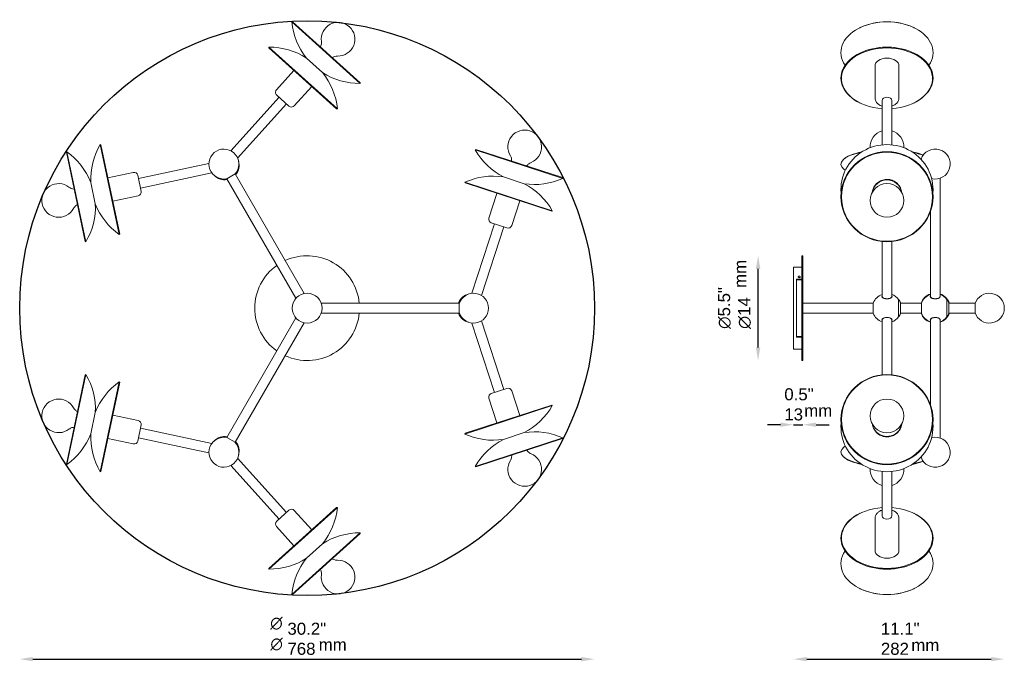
# Model space of a CAD drawing. Header units: millimetres. Extents: x 727 to 2042, y 680 to 1538.
import ezdxf

# ---------------------------------------------------------------- set-up
doc = ezdxf.new("R2010")
doc.units = ezdxf.units.MM
doc.header["$LTSCALE"] = 7
for name, color, linetype, lineweight in [('Geometria szkicu (ISO)', 7, 'Continuous', 25), ('Symbol (ISO)', 7, 'Continuous', 25), ('Widoczne (ISO)', 7, 'Continuous', 50), ('Wymiar (ISO)', 7, 'Continuous', 25)]:
    doc.layers.add(name, color=color, linetype=linetype, lineweight=lineweight)
doc.styles.add('Tekst notatki (ISO)', font='arial.ttf')
doc.dimstyles.new('Domyślne (ISO)', dxfattribs={"dimscale": 7, "dimtxt": 2.3, "dimasz": 2.5, "dimexe": 3.175, "dimexo": 0, "dimgap": 0.762, "dimtad": 1, "dimdec": 1, "dimlfac": 0.03937, "dimzin": 0, "dimdsep": 46, "dimtxsty": 'Tekst notatki (ISO)', "dimcen": 0.09, "dimdle": 10, "dimclrd": 256, "dimclre": 256, "dimclrt": 256, "dimazin": 2, "dimtfac": 1, "dimtmove": 0, "dimatfit": 3, "dimfxl": 0, "dimtolj": 1, "dimlwd": -1, "dimlwe": -1, "dimarcsym": 0})

# ---------------------------------------------------------------- blocks, each defined once
blk = doc.blocks.new('*D4')
at = {"layer": 'Defpoints', "color": 0, "transparency": 16777216}
for p in [(1713.2, 1222.3), (1771.6, 1222.3), (1771.6, 1082.3)]:
    blk.add_point(p, dxfattribs=at)
at = {"layer": 'Wymiar (ISO)', "transparency": 16777216}
blk.add_line((1713.2, 1099.8), (1713.2, 1204.8), dxfattribs=at)
for points in [[(1710.2, 1204.8), (1716.1, 1204.8), (1713.2, 1222.3)], [(1710.2, 1099.8), (1716.1, 1099.8), (1713.2, 1082.3)]]:
    blk.add_solid(points, dxfattribs=at)
at = {"layer": 'Wymiar (ISO)', "transparency": 16777216, "insert": (1659.7, 1124.5), "char_height": 16.1, "attachment_point": 1, "rotation": 90, "style": 'Tekst notatki (ISO)'}
blk.add_mtext('\\A1;{\\fAIGDT|b0|i0;\\ln}\\fArial|b0|i0;{\\H16.1000;5.5"}\\P∅14', dxfattribs=at)
blk = doc.blocks.new('*D5')
at = {"layer": 'Defpoints', "color": 0, "transparency": 16777216}
for p in [(1760.6, 1152.3), (1773.1, 1152.3), (1773.1, 996.5)]:
    blk.add_point(p, dxfattribs=at)
at = {"layer": 'Wymiar (ISO)', "transparency": 16777216}
for p, q in [((1743.1, 996.5), (1725.6, 996.5)), ((1760.6, 996.5), (1773.1, 996.5)), ((1790.6, 996.5), (1808.1, 996.5))]:
    blk.add_line(p, q, dxfattribs=at)
for points in [[(1743.1, 999.4), (1743.1, 993.6), (1760.6, 996.5)], [(1790.6, 999.4), (1790.6, 993.6), (1773.1, 996.5)]]:
    blk.add_solid(points, dxfattribs=at)
at = {"layer": 'Wymiar (ISO)', "transparency": 16777216, "insert": (1748.2, 1045.2), "char_height": 16.1, "attachment_point": 1, "style": 'Tekst notatki (ISO)'}
blk.add_mtext('\\A1;0.5"\\P13', dxfattribs=at)
blk = doc.blocks.new('*D6')
at = {"layer": 'Defpoints', "color": 0, "transparency": 16777216}
for p in [(1760.6, 1152.3), (2042.1, 1152.3), (2042.1, 683.2)]:
    blk.add_point(p, dxfattribs=at)
at = {"layer": 'Wymiar (ISO)', "transparency": 16777216}
blk.add_line((1778.1, 683.2), (2024.6, 683.2), dxfattribs=at)
for points in [[(1778.1, 686.1), (1778.1, 680.3), (1760.6, 683.2)], [(2024.6, 686.1), (2024.6, 680.3), (2042.1, 683.2)]]:
    blk.add_solid(points, dxfattribs=at)
at = {"layer": 'Wymiar (ISO)', "transparency": 16777216, "insert": (1877.2, 731.9), "char_height": 16.1, "attachment_point": 1, "style": 'Tekst notatki (ISO)'}
blk.add_mtext('\\A1;11.1"\\P282', dxfattribs=at)
blk = doc.blocks.new('*D7')
at = {"layer": 'Defpoints', "color": 0, "transparency": 16777216}
for p in [(726.7, 1152.3), (1494.7, 1152.3), (1494.7, 683.2)]:
    blk.add_point(p, dxfattribs=at)
at = {"layer": 'Wymiar (ISO)', "transparency": 16777216}
blk.add_line((744.2, 683.2), (1477.2, 683.2), dxfattribs=at)
for points in [[(744.2, 686.1), (744.2, 680.3), (726.7, 683.2)], [(1477.2, 686.1), (1477.2, 680.3), (1494.7, 683.2)]]:
    blk.add_solid(points, dxfattribs=at)
at = {"layer": 'Wymiar (ISO)', "transparency": 16777216, "insert": (1084.4, 731.9), "char_height": 16.1, "attachment_point": 1, "style": 'Tekst notatki (ISO)'}
blk.add_mtext('\\A1;30.2"\\P768', dxfattribs=at)

msp = doc.modelspace()

# ---------------------------------------------------------------- linework, layer by layer
at = {"layer": 'Geometria szkicu (ISO)', "linetype": 'Continuous'}
msp.add_circle((1110.73, 1152.26), 384, dxfattribs=at)
at = {"layer": 'Widoczne (ISO)', "linetype": 'Continuous', "lineweight": 5}
for p, q in [((1091.16, 1534.97), (1090.16, 1534.86)), ((1090.16, 1534.86), (1181.57, 1452.56)), ((1091.16, 1534.97), (1181.57, 1453.56)), ((1849.59, 1527.19), (1849.2, 1527)), ((1921.13, 1527.19), (1921.53, 1527)), ((1151.11, 1418.73), (1059.7, 1501.03)), ((1059.7, 1500.03), (1059.7, 1501.03)), ((1150.11, 1418.62), (1059.7, 1500.03)), ((1109.86, 1486.5), (1131.41, 1467.09)), ((1131.41, 1467.09), (1109.86, 1486.5)), ((1869.36, 1433.44), (1869.36, 1475.8)), ((1901.36, 1433.44), (1901.36, 1475.8)), ((1069.71, 1444.15), (1093.01, 1470.03)), ((1093.49, 1422.74), (1116.79, 1448.62)), ((1181.57, 1453.56), (1181.57, 1452.56)), ((1008.96, 1362.49), (1073.42, 1434.08)), ((1086.43, 1422.37), (1070.08, 1437.09)), ((1017.84, 1352.92), (1083.08, 1425.38)), ((1849.59, 1426.4), (1849.2, 1426.59)), ((1878.86, 1370.51), (1878.86, 1429.73)), ((1891.86, 1370.51), (1891.86, 1429.73)), ((1921.13, 1426.4), (1921.53, 1426.59)), ((1150.11, 1418.62), (1151.11, 1418.73)), ((834.21, 1370.84), (859.78, 1250.53)), ((835.07, 1370.34), (834.21, 1370.84)), ((835.07, 1370.34), (860.37, 1251.34)), ((789.08, 1360.57), (789.67, 1361.38)), ((814.38, 1241.56), (789.08, 1360.57)), ((815.25, 1241.06), (789.67, 1361.38)), ((1336.24, 1364.26), (1335.38, 1363.76)), ((1335.38, 1363.76), (1452.36, 1325.75)), ((1336.24, 1364.26), (1451.95, 1326.67)), ((979.56, 1345.51), (885.33, 1325.48)), ((1827.18, 1350.95), (1826.54, 1350.3)), ((878.46, 1333.73), (844.4, 1326.49)), ((884.39, 1329.88), (888.97, 1308.36)), ((983.4, 1333.04), (888.03, 1312.76)), ((1014.71, 1331.57), (1003.46, 1325.07)), ((1106.9, 1171.89), (1014.71, 1331.57)), ((1015.43, 1330.83), (1015.21, 1330.71)), ((827.74, 1291.77), (821.71, 1320.14)), ((821.71, 1320.14), (827.74, 1291.77)), ((1095.65, 1165.39), (1003.46, 1325.07)), ((1003.95, 1324.21), (1003.74, 1324.08)), ((1438.29, 1282.45), (1321.31, 1320.46)), ((1321.71, 1319.55), (1321.31, 1320.46)), ((1437.42, 1281.95), (1321.71, 1319.55)), ((1373.04, 1327.59), (1400.62, 1318.63)), ((1400.62, 1318.63), (1373.04, 1327.59)), ((1451.95, 1326.67), (1452.36, 1325.75)), ((1956.33, 1168.11), (1956.33, 1325.93)), ((885.12, 1302.43), (851.05, 1295.19)), ((1353.59, 1272.57), (1364.35, 1305.69)), ((1384.02, 1262.68), (1394.79, 1295.8)), ((1437.42, 1281.95), (1438.29, 1282.45)), ((1943.33, 1168.11), (1943.33, 1281.13)), ((1330.95, 1172.15), (1361.08, 1264.88)), ((1377.72, 1259.47), (1356.8, 1266.27)), ((860.37, 1251.34), (859.78, 1250.53)), ((1343.67, 1169.24), (1373.44, 1260.86)), ((814.38, 1241.56), (815.25, 1241.06)), ((1878.86, 1168.11), (1878.86, 1241.4)), ((1891.86, 1168.11), (1891.86, 1241.4)), ((1771.57, 1222.26), (1771.57, 1082.26)), ((1773.07, 1222.26), (1771.57, 1222.26)), ((1773.07, 1222.26), (1773.07, 1082.26)), ((1760.57, 1207.26), (1760.57, 1097.26)), ((1760.57, 1207.26), (1771.57, 1207.26)), ((1764.57, 1190.81), (1764.57, 1113.71)), ((1764.57, 1190.81), (1771.57, 1190.81)), ((1764.57, 1190.02), (1764.57, 1114.51)), ((1771.57, 1190.02), (1764.57, 1190.02)), ((1129.65, 1158.76), (1314.03, 1158.76)), ((1313.03, 1158.76), (1313.03, 1159.01)), ((1314.03, 1145.76), (1314.03, 1158.76)), ((1773.07, 1158.76), (1867.07, 1158.76)), ((1867.07, 1145.51), (1867.07, 1159.01)), ((1878.86, 1167.2), (1878.86, 1167.24)), ((1891.86, 1167.2), (1891.86, 1167.24)), ((1900.92, 1164.01), (1900.92, 1140.51)), ((1903.55, 1145.64), (1903.55, 1158.88)), ((1903.55, 1158.76), (1931.54, 1158.76)), ((1903.66, 1159.01), (1903.66, 1158.76)), ((1931.54, 1145.51), (1931.54, 1159.01)), ((1943.33, 1167.2), (1943.33, 1167.24)), ((1956.33, 1167.2), (1956.33, 1167.24)), ((1965.39, 1164.01), (1965.39, 1140.51)), ((1968.02, 1145.64), (1968.02, 1158.88)), ((2003.02, 1158.76), (1968.02, 1158.76)), ((2003.02, 1145.76), (2003.02, 1158.76)), ((1129.65, 1145.76), (1314.03, 1145.76)), ((1313.03, 1145.51), (1313.03, 1145.76)), ((1760.37, 1156.76), (1760.37, 1147.76)), ((1760.57, 1156.76), (1760.37, 1156.76)), ((1760.57, 1147.76), (1760.37, 1147.76)), ((1773.07, 1145.76), (1867.07, 1145.76)), ((1903.55, 1145.76), (1931.54, 1145.76)), ((1903.66, 1145.76), (1903.66, 1145.51)), ((2003.02, 1145.76), (1968.02, 1145.76)), ((1095.65, 1139.13), (1003.46, 979.46)), ((1106.9, 1132.63), (1014.71, 972.96)), ((1330.95, 1132.38), (1361.08, 1039.65)), ((1343.67, 1135.28), (1373.44, 1043.67)), ((1878.86, 1137.33), (1878.86, 1137.29)), ((1878.86, 1136.42), (1878.86, 1063.13)), ((1891.86, 1137.33), (1891.86, 1137.29)), ((1891.86, 1136.42), (1891.86, 1063.13)), ((1943.33, 1137.33), (1943.33, 1137.29)), ((1943.33, 1136.42), (1943.33, 1023.4)), ((1956.33, 1137.33), (1956.33, 1137.29)), ((1956.33, 1136.42), (1956.33, 978.6)), ((1771.57, 1114.51), (1764.57, 1114.51)), ((1771.57, 1113.71), (1764.57, 1113.71)), ((1760.57, 1097.26), (1771.57, 1097.26)), ((1773.07, 1082.26), (1771.57, 1082.26)), ((789.08, 943.96), (814.38, 1062.96)), ((789.67, 943.15), (815.25, 1063.46)), ((814.38, 1062.96), (815.25, 1063.46)), ((859.78, 1054), (834.21, 933.69)), ((860.37, 1053.19), (835.07, 934.18)), ((860.37, 1053.19), (859.78, 1054)), ((1356.8, 1038.26), (1377.72, 1045.06)), ((1384.02, 1041.85), (1394.79, 1008.72)), ((1353.59, 1031.96), (1364.35, 998.84)), ((1321.31, 984.07), (1438.29, 1022.08)), ((1321.71, 984.98), (1437.42, 1022.58)), ((1437.42, 1022.58), (1438.29, 1022.08)), ((821.71, 984.39), (827.74, 1012.76)), ((827.74, 1012.76), (821.71, 984.39)), ((885.12, 1002.1), (851.05, 1009.34)), ((888.97, 996.17), (884.39, 974.65)), ((983.4, 971.49), (888.03, 991.76)), ((878.46, 970.79), (844.4, 978.04)), ((979.56, 959.02), (885.33, 979.05)), ((1003.46, 979.46), (1014.71, 972.96)), ((1003.74, 980.44), (1003.95, 980.32)), ((1015.21, 973.82), (1015.43, 973.69)), ((1321.71, 984.98), (1321.31, 984.07)), ((1452.36, 978.78), (1335.38, 940.77)), ((1451.95, 977.86), (1336.24, 940.27)), ((1400.62, 985.9), (1373.04, 976.94)), ((1373.04, 976.94), (1400.62, 985.9)), ((1451.95, 977.86), (1452.36, 978.78)), ((1017.84, 951.61), (1083.08, 879.15)), ((1827.18, 953.58), (1826.54, 954.22)), ((789.08, 943.96), (789.67, 943.15)), ((835.07, 934.18), (834.21, 933.69)), ((1008.96, 942.04), (1073.42, 870.45)), ((1336.24, 940.27), (1335.38, 940.77)), ((1878.86, 934.02), (1878.86, 874.8)), ((1891.86, 934.02), (1891.86, 874.8)), ((1059.7, 804.5), (1150.11, 885.91)), ((1059.7, 803.5), (1151.11, 885.8)), ((1070.08, 867.44), (1086.43, 882.16)), ((1093.49, 881.79), (1116.79, 855.91)), ((1150.11, 885.91), (1151.11, 885.8)), ((1849.59, 878.12), (1849.2, 877.93)), ((1869.36, 871.08), (1869.36, 828.73)), ((1901.36, 871.08), (1901.36, 828.73)), ((1921.13, 878.12), (1921.53, 877.93)), ((1069.71, 860.38), (1093.01, 834.5)), ((1181.57, 851.97), (1090.16, 769.66)), ((1181.57, 850.97), (1091.16, 769.56)), ((1181.57, 850.97), (1181.57, 851.97)), ((1131.41, 837.43), (1109.86, 818.03)), ((1109.86, 818.03), (1131.41, 837.43)), ((1059.7, 804.5), (1059.7, 803.5)), ((1849.59, 777.34), (1849.2, 777.53)), ((1921.13, 777.34), (1921.53, 777.53)), ((1091.16, 769.56), (1090.16, 769.66))]:
    msp.add_line(p, q, dxfattribs=at)
for centre, radius in [((1885.36, 1296.19), 22.5), ((1110.73, 1152.26), 20), ((1885.36, 1008.34), 22.5)]:
    msp.add_circle(centre, radius, dxfattribs=at)
for centre, radius, start, end in [((1180.75, 1543.56), 91, 185.48182, 218.83137), ((1152.06, 1511.7), 22.5, 268.21496, 187.78504), ((1060.52, 1410.03), 91, 57.16863, 90.51818), ((1885.36, 1410.03), 91, 82.66468, 97.33532), ((1180.75, 1543.56), 91, 237.16863, 270.51818), ((1060.52, 1410.03), 91, 5.48182, 38.83137), ((1073.42, 1440.8), 5, 138, 228), ((1089.77, 1426.08), 5, 228, 318), ((1401.35, 1367.77), 22.5, 292.21496, 211.78504), ((1885.36, 1367.77), 22.5, 106.79145, 182.77184), ((1885.36, 1367.77), 22.5, 357.22816, 73.20855), ((912.6, 1324.63), 91, 149.48182, 182.83137), ((736.85, 1287.28), 91, 21.16863, 54.51818), ((999.55, 1344.84), 20, 317.4576, 282.5424), ((1414.59, 1408.55), 91, 209.48182, 242.83137), ((1949.83, 1344.84), 20, 255.97849, 161.57326), ((1000.44, 1343.3), 19.5, 320.25225, 16.20029), ((879.5, 1328.84), 5, 12, 102), ((1000.44, 1343.3), 19.5, 223.79971, 279.74775), ((1359.07, 1237.67), 91, 81.16863, 114.51818), ((1885.36, 1408.55), 91, 230.80447, 232.36993), ((778.79, 1296.19), 22.5, 52.21496, 331.78504), ((1414.59, 1408.55), 91, 261.16863, 294.51818), ((1359.07, 1237.67), 91, 29.48182, 62.83137), ((884.08, 1307.32), 5, 282, 12), ((736.85, 1287.28), 91, 329.48182, 2.83137), ((912.6, 1324.63), 91, 201.16863, 234.51818), ((1358.34, 1271.02), 5, 162, 252), ((1379.27, 1264.22), 5, 252, 342), ((1110.73, 1152.26), 70, 5.328, 114.672), ((1110.73, 1152.26), 70, 125.328, 234.672), ((1331.32, 1152.26), 19.5, 103.79971, 159.74775), ((1333.11, 1152.26), 20, 197.4576, 162.5424), ((1949.83, 1152.26), 20, 108.96558, 161.03443), ((1949.83, 1152.26), 20, 18.96557, 71.03443), ((2022.1, 1152.26), 20, 197.4576, 162.5424), ((1885.36, 1152.26), 19.5, 109.47122, 159.74775), ((1885.36, 1152.26), 19.5, 37.05376, 70.52878), ((1885.36, 1152.26), 19.5, 20.25225, 37.05376), ((1885.21, 1152.26), 19.5, 19.84899, 36.32094), ((1949.83, 1152.26), 19.5, 109.47122, 159.74775), ((1949.83, 1152.26), 19.5, 37.05376, 70.52878), ((1949.68, 1152.26), 19.5, 19.84899, 36.32094), ((1110.73, 1152.26), 70, 245.328, 354.672), ((1331.32, 1152.26), 19.5, 200.25225, 256.20029), ((1885.36, 1152.26), 19.5, 200.25225, 250.52878), ((1885.21, 1152.26), 19.5, 323.67906, 340.15101), ((1885.36, 1152.26), 19.5, 322.94624, 339.74775), ((1949.83, 1152.26), 20, 198.96557, 251.03442), ((1949.83, 1152.26), 19.5, 200.25225, 250.52878), ((1949.83, 1152.26), 20, 288.96557, 341.03443), ((1949.68, 1152.26), 19.5, 323.67906, 340.15101), ((1885.36, 1152.26), 19.5, 289.47122, 322.94624), ((1949.83, 1152.26), 19.5, 289.47122, 322.94624), ((736.85, 1017.25), 91, 357.16863, 30.51818), ((912.6, 979.9), 91, 125.48182, 158.83137), ((1379.27, 1040.3), 5, 18, 108), ((778.79, 1008.34), 22.5, 28.21496, 307.78504), ((1358.34, 1033.5), 5, 108, 198), ((1359.07, 1066.86), 91, 297.16863, 330.51818), ((884.08, 997.2), 5, 348, 78), ((1414.59, 895.98), 91, 65.48182, 98.83137), ((736.85, 1017.25), 91, 305.48182, 338.83137), ((912.6, 979.9), 91, 177.16863, 210.51818), ((879.5, 975.69), 5, 258, 348), ((999.55, 959.68), 20, 77.4576, 42.5424), ((1000.44, 961.23), 19.5, 80.25225, 136.20029), ((1000.44, 961.23), 19.5, 343.79971, 39.74775), ((1359.07, 1066.86), 91, 245.48182, 278.83137), ((1414.59, 895.98), 91, 117.16863, 150.51818), ((1949.83, 959.68), 20, 198.42674, 104.02151), ((1885.36, 895.98), 91, 127.63007, 129.19553), ((1401.35, 936.76), 22.5, 148.21496, 67.78504), ((1885.36, 936.76), 22.5, 177.22816, 253.20855), ((1885.36, 936.76), 22.5, 286.79145, 2.77184), ((1089.77, 878.45), 5, 42, 132), ((1060.52, 894.49), 91, 321.16863, 354.51818), ((1073.42, 863.72), 5, 132, 222), ((1180.75, 760.97), 91, 89.48182, 122.83137), ((1060.52, 894.49), 91, 269.48182, 302.83137), ((1180.75, 760.97), 91, 141.16863, 174.51818), ((1152.06, 792.83), 22.5, 172.21496, 91.78504), ((1885.36, 894.49), 91, 262.66468, 277.33532)]:
    msp.add_arc(centre, radius, start, end, dxfattribs=at)
for centre, major_axis, ratio, start_param, end_param in [((1885.36, 1493.71), (61.5, 0), 0.6691306, 5.8595243, 9.848439), ((1885.36, 1494.27), (-60.83, 0), 0.6691306, 4.0837415, 5.3410365), ((1885.36, 1459.88), (-61.5, 0), 0.6691306, 2.1994438, 7.2253342), ((1885.36, 1459.33), (-60.83, 0), 0.6691306, 1.6778529, 7.7469251), ((1885.36, 1475.8), (-16, 0), 0.6691306, 3.1415927, 6.2831853), ((1885.36, 1429.73), (-6.5, 0), 0.6691306, 3.1415927, 6.2831853), ((1885.36, 1310.69), (61.5, 0), 0.9781476, 6.2044247, 9.5035386), ((1885.36, 1344.76), (-61.5, 0), 0.309017, 5.3077995, 6.6454168), ((1885.36, 1345.46), (-60.83, 0), 0.309017, 5.2946642, 5.9870018), ((1885.36, 1345.46), (-60.83, 0), 0.309017, 3.7908205, 4.1301138), ((1885.36, 1344.76), (-61.5, 0), 0.309017, 3.8105421, 4.1169785), ((1885.37, 1304.42), (19.75, 0), 0.9781476, 0.1540537, 2.9865169), ((1885.36, 1304.36), (-19.75, 0), 0.9781476, 3.3004155, 6.1243624), ((1885.36, 1168.11), (6.75, 0), 0.5, 2.86858, 6.5561979), ((1885.36, 1166.38), (-6.75, 0), 0.5, 6.0097928, 6.0240187), ((1885.36, 1168.11), (-6.5, 0), 0.5, 0, 3.1415927), ((1885.36, 1167.24), (-6.5, 0), 0.5, 6.1495533, 6.2970644), ((1885.36, 1167.24), (-5.8, 0), 0.5, 0.2829802, 0.4601549), ((1885.36, 1167.24), (5.8, 0), 0.5, 5.8230304, 6.0002051), ((1885.36, 1167.24), (6.5, 0), 0.5, 6.2693062, 6.4168174), ((1885.36, 1166.38), (6.75, 0), 0.5, 0.2591666, 0.2733925), ((1949.83, 1168.11), (6.75, 0), 0.5, 2.86858, 6.5561979), ((1949.83, 1166.38), (-6.75, 0), 0.5, 6.0097928, 6.0240187), ((1949.83, 1168.11), (-6.5, 0), 0.5, 0, 3.1415927), ((1949.83, 1167.24), (-6.5, 0), 0.5, 6.1495533, 6.2970644), ((1949.83, 1167.24), (-5.8, 0), 0.5, 0.2829802, 0.4601549), ((1949.83, 1167.24), (5.8, 0), 0.5, 5.8230304, 6.0002051), ((1949.83, 1167.24), (6.5, 0), 0.5, 6.2693062, 6.4168174), ((1949.83, 1166.38), (6.75, 0), 0.5, 0.2591666, 0.2733925), ((1885.36, 1136.42), (-6.75, 0), 0.5, 2.86858, 6.5561979), ((1885.36, 1138.15), (-6.75, 0), 0.5, 0.2591666, 0.2733925), ((1885.36, 1136.42), (6.5, 0), 0.5, 0, 3.1415927), ((1885.36, 1137.29), (-6.5, 0), 0.5, 6.2693062, 6.4168174), ((1885.36, 1137.29), (-5.8, 0), 0.5, 5.8230304, 6.0002051), ((1885.36, 1137.29), (5.8, 0), 0.5, 0.2829802, 0.4601549), ((1885.36, 1137.29), (6.5, 0), 0.5, 6.1495533, 6.2970644), ((1885.36, 1138.15), (6.75, 0), 0.5, 6.0097928, 6.0240187), ((1949.83, 1136.42), (-6.75, 0), 0.5, 2.86858, 6.5561979), ((1949.83, 1138.15), (-6.75, 0), 0.5, 0.2591666, 0.2733925), ((1949.83, 1136.42), (6.5, 0), 0.5, 0, 3.1415926), ((1949.83, 1137.29), (-6.5, 0), 0.5, 6.2693062, 6.4168174), ((1949.83, 1137.29), (-5.8, 0), 0.5, 5.8230304, 6.0002051), ((1949.83, 1137.29), (5.8, 0), 0.5, 0.2829802, 0.4601549), ((1949.83, 1137.29), (6.5, 0), 0.5, 6.1495533, 6.2970644), ((1949.83, 1138.15), (6.75, 0), 0.5, 6.0097928, 6.0240187), ((1885.36, 993.84), (-61.5, 0), 0.9781476, 6.2044247, 9.5035386), ((1885.36, 1000.17), (-19.75, 0), 0.9781476, 0.1588229, 1.4045176), ((1885.42, 1000.16), (19.75, 0), 0.9781476, 4.5430795, 6.1325958), ((1885.36, 1000.17), (19.75, 0), 0.9781476, 4.5461103, 6.1243624), ((1885.36, 959.77), (-61.5, 0), 0.309017, 5.9209539, 7.2585711), ((1885.36, 959.06), (-60.83, 0), 0.309017, 0.2961835, 0.9885211), ((1885.36, 959.06), (60.83, 0), 0.309017, 5.2946642, 5.6339575), ((1885.36, 959.77), (61.5, 0), 0.309017, 5.3077995, 5.6142358), ((1885.36, 845.2), (60.83, 0), 0.6691306, 1.6778529, 7.7469251), ((1885.36, 844.65), (61.5, 0), 0.6691306, 2.1994438, 7.2253342), ((1885.36, 874.8), (6.5, 0), 0.6691306, 3.1415927, 6.2831853), ((1885.36, 828.73), (16, 0), 0.6691306, 3.1415927, 6.2831853), ((1885.36, 810.81), (-61.5, 0), 0.6691306, 5.8595243, 9.848439), ((1885.36, 810.26), (60.83, 0), 0.6691306, 4.0837415, 5.3410365)]:
    msp.add_ellipse(centre, major_axis=major_axis, ratio=ratio, start_param=start_param, end_param=end_param, dxfattribs=at)
for centre, major_axis in [((1885.36, 1301.22), (-61.5, 0)), ((1885.36, 1301.07), (-60.83, 0)), ((1885.36, 1003.31), (61.5, 0)), ((1885.36, 1003.46), (60.83, 0))]:
    msp.add_ellipse(centre, major_axis=major_axis, ratio=0.9781476, dxfattribs=at)
for points, knots in [([(1128.48, 1501.37), (1128.9, 1502.28), (1129.25, 1503.23), (1129.85, 1505.64), (1129.97, 1507.17), (1129.77, 1508.65)], [0.7657322, 0.7657322, 0.7657322, 0.7657322, 1.06568359, 1.06568359, 1.51178206, 1.51178206, 1.51178206, 1.51178206]), ([(1151.36, 1489.21), (1150.2, 1489.24), (1149.02, 1489.08), (1146.74, 1488.44), (1145.62, 1487.94), (1144.46, 1487.29), (1144.36, 1487.23), (1144.25, 1487.16)], [0, 0, 0, 0, 0.3480324, 0.3480324, 0.7109096, 0.7109096, 0.74729423, 0.74729423, 0.74729423, 0.74729423]), ([(1878.86, 1422.12), (1877.9, 1422.44), (1876.96, 1422.84), (1874.61, 1424.11), (1873.28, 1425.11), (1871.2, 1427.45), (1870.41, 1428.73), (1869.56, 1431.21), (1869.36, 1432.32), (1869.36, 1433.44)], [7.9984913, 7.9984913, 7.9984913, 7.9984913, 8.2148298, 8.2148298, 8.5696848, 8.5696848, 8.8796638, 8.8796638, 9.1060685, 9.1060685, 9.1060685, 9.1060685]), ([(1901.36, 1433.44), (1901.36, 1432.23), (1901.14, 1431.03), (1900.28, 1428.72), (1899.62, 1427.64), (1897.92, 1425.58), (1896.83, 1424.66), (1894.46, 1423.15), (1893.19, 1422.56), (1891.86, 1422.12)], [5.9644759, 5.9644759, 5.9644759, 5.9644759, 6.2089621, 6.2089621, 6.4700207, 6.4700207, 6.7744732, 6.7744732, 7.0720531, 7.0720531, 7.0720531, 7.0720531]), ([(1384, 1348.74), (1384.02, 1349.75), (1383.95, 1350.75), (1383.52, 1353.2), (1383, 1354.65), (1382.22, 1355.92)], [0.7657322, 0.7657322, 0.7657322, 0.7657322, 1.06568359, 1.06568359, 1.51178206, 1.51178206, 1.51178206, 1.51178206]), ([(1409.85, 1346.94), (1408.78, 1346.5), (1407.77, 1345.88), (1405.95, 1344.36), (1405.12, 1343.45), (1404.33, 1342.38), (1404.26, 1342.28), (1404.19, 1342.18)], [0, 0, 0, 0, 0.3480324, 0.3480324, 0.7109096, 0.7109096, 0.74729423, 0.74729423, 0.74729423, 0.74729423]), ([(1865.76, 1307.23), (1865.91, 1308.51), (1866.2, 1309.77), (1867.27, 1312.96), (1868.25, 1314.81), (1870.75, 1318.13), (1872.27, 1319.59), (1875.71, 1321.97), (1877.63, 1322.89), (1881.66, 1324.09), (1883.78, 1324.37), (1888.01, 1324.26), (1890.11, 1323.87), (1894.09, 1322.45), (1895.96, 1321.43), (1899.27, 1318.85), (1900.72, 1317.3), (1903.03, 1313.84), (1903.9, 1311.92), (1904.69, 1309.03), (1904.87, 1308.13), (1904.98, 1307.21)], [3.1930788, 3.1930788, 3.1930788, 3.1930788, 3.3913614, 3.3913614, 3.7092946, 3.7092946, 4.0285986, 4.0285986, 4.349504, 4.349504, 4.6716153, 4.6716153, 4.9941198, 4.9941198, 5.3160773, 5.3160773, 5.6367193, 5.6367193, 5.9557439, 5.9557439, 6.0974007, 6.0974007, 6.0974007, 6.0974007]), ([(792.58, 1313.97), (793.49, 1313.26), (794.54, 1312.7), (796.76, 1311.88), (797.96, 1311.62), (799.28, 1311.47), (799.4, 1311.46), (799.53, 1311.45)], [0, 0, 0, 0, 0.3480324, 0.3480324, 0.7109096, 0.7109096, 0.74729422, 0.74729422, 0.74729422, 0.74729422]), ([(803.94, 1290.68), (803.06, 1290.19), (802.23, 1289.63), (800.32, 1288.03), (799.32, 1286.86), (798.62, 1285.55)], [0.76573221, 0.76573221, 0.76573221, 0.76573221, 1.06568359, 1.06568359, 1.51178206, 1.51178206, 1.51178206, 1.51178206]), ([(1768.07, 1192.99), (1767.91, 1192.99), (1767.75, 1193.02), (1767.47, 1193.12), (1767.34, 1193.19), (1767.11, 1193.38), (1767.01, 1193.51), (1766.87, 1193.79), (1766.84, 1193.94), (1766.84, 1194.21), (1766.87, 1194.35), (1767, 1194.61), (1767.11, 1194.74), (1767.34, 1194.91), (1767.47, 1194.98), (1767.75, 1195.07), (1767.91, 1195.09), (1768.22, 1195.09), (1768.38, 1195.07), (1768.66, 1194.98), (1768.79, 1194.91), (1769.02, 1194.74), (1769.13, 1194.61), (1769.26, 1194.35), (1769.29, 1194.21), (1769.29, 1193.94), (1769.26, 1193.79), (1769.12, 1193.51), (1769.02, 1193.38), (1768.79, 1193.19), (1768.66, 1193.12), (1768.38, 1193.02), (1768.22, 1192.99), (1768.07, 1192.99)], [0, 0, 0, 0, 0.04593468, 0.04593468, 0.09186936, 0.09186936, 0.15445581, 0.15445581, 0.21704226, 0.21704226, 0.27837911, 0.27837911, 0.33971597, 0.33971597, 0.38545183, 0.38545183, 0.4311877, 0.4311877, 0.47692356, 0.47692356, 0.52265943, 0.52265943, 0.58399628, 0.58399628, 0.64533313, 0.64533313, 0.70791958, 0.70791958, 0.77050604, 0.77050604, 0.81644071, 0.81644071, 0.86237539, 0.86237539, 0.86237539, 0.86237539]), ([(798.62, 1018.98), (799.17, 1017.95), (799.89, 1017.01), (801.59, 1015.36), (802.58, 1014.64), (803.73, 1013.96), (803.83, 1013.9), (803.94, 1013.84)], [0, 0, 0, 0, 0.3480324, 0.3480324, 0.7109096, 0.7109096, 0.74729422, 0.74729422, 0.74729422, 0.74729422]), ([(799.53, 993.08), (798.53, 992.99), (797.53, 992.82), (795.14, 992.13), (793.75, 991.47), (792.58, 990.56)], [0.76573221, 0.76573221, 0.76573221, 0.76573221, 1.06568359, 1.06568359, 1.51178206, 1.51178206, 1.51178206, 1.51178206]), ([(1905.04, 997.43), (1904.89, 996.12), (1904.6, 994.83), (1903.52, 991.62), (1902.54, 989.77), (1900.04, 986.45), (1898.52, 984.99), (1895.08, 982.61), (1893.16, 981.69), (1889.12, 980.49), (1887, 980.21), (1882.78, 980.32), (1880.68, 980.71), (1876.7, 982.13), (1874.83, 983.15), (1871.52, 985.73), (1870.07, 987.28), (1867.76, 990.74), (1866.88, 992.65), (1866.12, 995.48), (1865.95, 996.31), (1865.84, 997.16)], [4.6594788, 4.6594788, 4.6594788, 4.6594788, 4.861987, 4.861987, 5.1799202, 5.1799202, 5.4992242, 5.4992242, 5.8201297, 5.8201297, 6.142241, 6.142241, 6.4647455, 6.4647455, 6.7867029, 6.7867029, 7.1073449, 7.1073449, 7.4263695, 7.4263695, 7.5573836, 7.5573836, 7.5573836, 7.5573836]), ([(1409.85, 957.59), (1409.08, 957.9), (1408.34, 958.31), (1406.93, 959.31), (1406.25, 959.9), (1405.12, 961.12), (1404.65, 961.7), (1404.19, 962.34)], [1, 1, 1, 1, 1.19062293, 1.19062293, 1.38124586, 1.38124586, 1.52949203, 1.52949203, 1.52949203, 1.52949203]), ([(1382.22, 948.61), (1382.66, 949.32), (1383.02, 950.09), (1383.57, 951.72), (1383.77, 952.6), (1383.97, 954.24), (1384.01, 955), (1384, 955.78)], [1, 1, 1, 1, 1.19062293, 1.19062293, 1.38124586, 1.38124586, 1.52949203, 1.52949203, 1.52949203, 1.52949203]), ([(1869.36, 871.08), (1869.36, 872.29), (1869.59, 873.5), (1870.45, 875.8), (1871.1, 876.89), (1872.8, 878.94), (1873.89, 879.87), (1876.26, 881.38), (1877.53, 881.97), (1878.86, 882.41)], [1.1519162, 1.1519162, 1.1519162, 1.1519162, 1.3964024, 1.3964024, 1.657461, 1.657461, 1.9619136, 1.9619136, 2.2594934, 2.2594934, 2.2594934, 2.2594934]), ([(1891.86, 882.41), (1892.83, 882.09), (1893.76, 881.69), (1896.11, 880.42), (1897.45, 879.42), (1899.52, 877.08), (1900.32, 875.79), (1901.17, 873.32), (1901.36, 872.2), (1901.36, 871.08)], [3.1859316, 3.1859316, 3.1859316, 3.1859316, 3.4022702, 3.4022702, 3.7571251, 3.7571251, 4.0671041, 4.0671041, 4.2935088, 4.2935088, 4.2935088, 4.2935088]), ([(1151.36, 815.32), (1150.52, 815.29), (1149.68, 815.37), (1147.98, 815.7), (1147.13, 815.97), (1145.6, 816.62), (1144.93, 816.96), (1144.25, 817.36)], [1, 1, 1, 1, 1.19062293, 1.19062293, 1.38124586, 1.38124586, 1.52949203, 1.52949203, 1.52949203, 1.52949203]), ([(1129.77, 795.88), (1129.88, 796.71), (1129.9, 797.55), (1129.74, 799.28), (1129.56, 800.15), (1129.08, 801.74), (1128.81, 802.45), (1128.48, 803.16)], [1, 1, 1, 1, 1.19062293, 1.19062293, 1.38124586, 1.38124586, 1.52949203, 1.52949203, 1.52949203, 1.52949203])]:
    msp.add_open_spline(points, degree=3, knots=knots, dxfattribs=at)

# ---------------------------------------------------------------- texts
at = {"layer": 'Symbol (ISO)', "insert": (1681.15, 1179.26), "char_height": 16.1, "width": 37.4767, "attachment_point": 1, "rotation": 90, "style": 'Tekst notatki (ISO)'}
msp.add_mtext('\\fArial|b0|i0;mm', dxfattribs=at)
at = {"layer": 'Symbol (ISO)', "char_height": 16.1, "width": 37.4767, "attachment_point": 1, "style": 'Tekst notatki (ISO)'}
for insert in [(1774.81, 1023.44), (1126.17, 710.59), (1917.86, 710.04)]:
    msp.add_mtext('\\fArial|b0|i0;mm', dxfattribs=dict(at, insert=insert))
at = {"layer": 'Symbol (ISO)', "char_height": 16.03, "attachment_point": 1, "style": 'Tekst notatki (ISO)'}
for insert in [(1061.41, 739.53), (1061.65, 711.73)]:
    msp.add_mtext('\\fAIGDT|b0|i0;{\\H16.0300;n}', dxfattribs=dict(at, insert=insert))

# ---------------------------------------------------------------- dimensions: what is measured, and where the dimension line sits
at = {"layer": 'Wymiar (ISO)'}
for base, p1, p2, angle, text, override, picture, middle in [((1713.16, 1222.26), (1771.57, 1082.26), (1771.57, 1222.26), 270, '{\\fAIGDT|b0|i0;\\ln}\\fArial|b0|i0;{\\H16.1000;<>"}\\P∅14', {"dimgap": 0.762, "dimdec": 1, "dimlfac": 0.03937, "dimpost": '\\X', "dimse1": 1, "dimse2": 1, "dimtol": 0, "dimlim": 0, "dimtp": 0, "dimtm": 0, "dimtdec": 2, "dimtofl": 0, "dimatfit": 1, "dimtvp": -0.25}, '*D4', (1713.16, 1152.26)), ((1494.73, 683.2), (726.73, 1152.26), (1494.73, 1152.26), 180, '<>"\\P768', {"dimgap": 0.762, "dimdec": 1, "dimlfac": 0.03937, "dimpost": '\\X', "dimse1": 1, "dimse2": 1, "dimtol": 0, "dimlim": 0, "dimtp": 0, "dimtm": 0, "dimtdec": 2, "dimtofl": 0, "dimatfit": 1, "dimtvp": -0.25}, '*D7', (1109.23, 683.2)), ((1773.07, 996.47), (1760.57, 1152.26), (1773.07, 1152.26), 180, '<>"\\P13', {"dimgap": 0.762, "dimdec": 1, "dimlfac": 0.03937, "dimpost": '\\X', "dimse1": 1, "dimse2": 1, "dimtol": 0, "dimlim": 0, "dimtp": 0, "dimtm": 0, "dimtdec": 2, "dimtofl": 1, "dimatfit": 1, "dimtvp": -0.25}, '*D5', (1766.82, 996.47)), ((2042.1, 683.2), (1760.57, 1152.26), (2042.1, 1152.26), 180, '<>"\\P282', {"dimgap": 0.762, "dimdec": 1, "dimlfac": 0.03937, "dimpost": '\\X', "dimse1": 1, "dimse2": 1, "dimtol": 0, "dimlim": 0, "dimtp": 0, "dimtm": 0, "dimtdec": 2, "dimtofl": 0, "dimatfit": 1, "dimtvp": -0.25}, '*D6', (1901.33, 683.2))]:
    dim = msp.add_linear_dim(base=base, p1=p1, p2=p2, angle=angle, text=text, dimstyle='Domyślne (ISO)', override=override, dxfattribs=at)
    dim.commit()
    dim.dimension.update_dxf_attribs({"geometry": picture, "text_midpoint": middle, "dimtype": 160})

doc.saveas('drawing.dxf')
